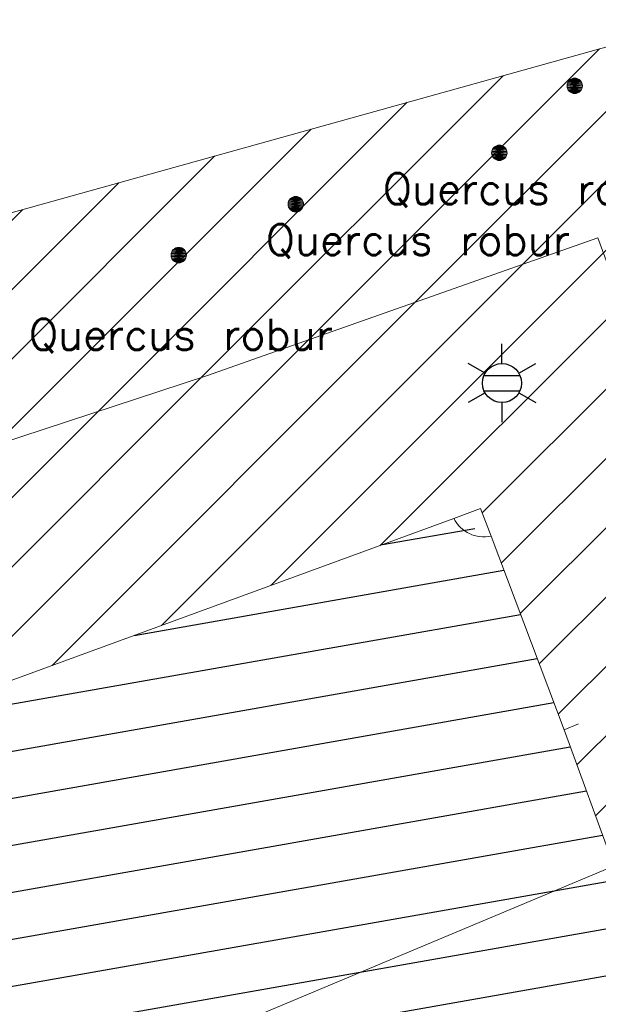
# Model space of a CAD drawing. Header units: metres. Extents: x 102852 to 107197, y 385458 to 392889.
# Tile 40 of 50: x 106765 to 106783, y 392783 to 392814. Entities that reach past the tile are written whole.
import ezdxf
from ezdxf.enums import TextEntityAlignment as Align

# ---------------------------------------------------------------- set-up
doc = ezdxf.new("R2010")
doc.units = ezdxf.units.M
for name, color, linetype, lineweight in [('0-BEPLANTING', 14, 'Continuous', 30), ('0-GRAS OM SPORTVELDEN', 2, 'Continuous', 30), ('0-GRAS SPORTVELDEN', 3, 'Continuous', 30), ('B-WE-GR-STRUIK-G', 90, 'Continuous', 13), ('B-WE-IE-OV-LICHTMAST-S', 40, 'Continuous', 30), ('B-WE-VW-MARKERING_LANGS_STREEP_DOORGETROKKEN-G', 7, 'Continuous', 13), ('Bomen', 84, 'Continuous', 0), ('Boomsoort', 10, 'Continuous', 0), ('N-WE-IE-TERREINAFSCHEIDING_KUNSTMATIG_HEKWERK-G', 6, 'Continuous', 0)]:
    doc.layers.add(name, color=color, linetype=linetype, lineweight=lineweight)
doc.styles.add('NLCS-ISO', font='NLCS-ISO.ttf')
doc.styles.add('Style-txt', font='txt.shx')
pattern_1 = [(44.99999999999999, (0, 0), (-1.122532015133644, 1.122532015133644), [])]

# ---------------------------------------------------------------- blocks, each defined once
blk = doc.blocks.new('B-SIE-WEG_LICHTMAST-SO_8')
at = {"ltscale": 0.1}
for p, q in [((8.349587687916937e-10, 1.265625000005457), (1.669846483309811e-09, 2.53125000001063)), ((-1.096064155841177, 0.6328125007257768), (-2.192125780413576, 1.265625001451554)), ((1.096064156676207, 0.6328124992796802), (2.192125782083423, 1.26562499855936)), ((-1.096064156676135, -0.6328124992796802), (-2.192125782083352, -1.26562499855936)), ((1.096064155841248, -0.6328125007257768), (2.192125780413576, -1.265625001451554)), ((-8.349587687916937e-10, -1.265625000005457), (-1.669775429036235e-09, -2.53125000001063))]:
    blk.add_line(p, q, dxfattribs=at)
at = {"flags": 128}
for points in [[(-1.162672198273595, 0.4999999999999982), (1.162672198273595, 0.4999999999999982)], [(-1.162672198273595, -0.4999999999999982), (1.162672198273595, -0.4999999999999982)]]:
    blk.add_lwpolyline(points, dxfattribs=at)
at = {"ltscale": 0.1}
blk.add_circle((0, 0), 1.265625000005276, dxfattribs=at)
at = {"style": 'NLCS-ISO'}
blk.add_attdef('TYPE', text='', height=1.8, dxfattribs=at).set_placement((1.658918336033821e-09, 2.53125), align=Align.BOTTOM_CENTER)
blk = doc.blocks.new('MPOLYGON_98')
at = {"layer": 'Bomen', "flags": 128}
for points in [[(106779.9511074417, 392810.307867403), (106779.9132233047, 392810.2767766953), (106780.2667766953, 392810.2767766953)], [(106779.9943291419, 392810.3309698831), (106779.9511074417, 392810.307867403), (106780.2288925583, 392810.307867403)], [(106779.9511074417, 392810.307867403), (106780.2288925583, 392810.307867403), (106780.2667766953, 392810.2767766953)], [(106780.0412274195, 392810.3451963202), (106779.9943291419, 392810.3309698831), (106780.1856708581, 392810.3309698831)], [(106779.9943291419, 392810.3309698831), (106780.1856708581, 392810.3309698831), (106780.2288925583, 392810.307867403)], [(106780.09, 392810.35), (106780.0412274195, 392810.3451963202), (106780.1387725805, 392810.3451963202)], [(106780.0412274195, 392810.3451963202), (106780.1387725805, 392810.3451963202), (106780.1856708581, 392810.3309698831)], [(106779.8448036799, 392810.1487725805), (106779.84, 392810.1), (106780.34, 392810.1)], [(106779.84, 392810.1), (106779.8448036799, 392810.0512274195), (106780.3351963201, 392810.0512274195)], [(106779.84, 392810.1), (106780.34, 392810.1), (106780.3351963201, 392810.0512274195)], [(106779.8590301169, 392810.1956708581), (106779.8448036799, 392810.1487725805), (106780.3351963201, 392810.1487725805)], [(106779.8448036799, 392810.1487725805), (106780.3351963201, 392810.1487725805), (106780.34, 392810.1)], [(106779.8448036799, 392810.0512274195), (106779.8590301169, 392810.0043291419), (106780.3209698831, 392810.0043291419)], [(106779.8448036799, 392810.0512274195), (106780.3351963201, 392810.0512274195), (106780.3209698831, 392810.0043291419)], [(106779.8821325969, 392810.2388925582), (106779.8590301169, 392810.1956708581), (106780.3209698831, 392810.1956708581)], [(106779.8590301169, 392810.1956708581), (106780.3209698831, 392810.1956708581), (106780.3351963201, 392810.1487725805)], [(106779.8590301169, 392810.0043291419), (106779.8821325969, 392809.9611074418), (106780.2978674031, 392809.9611074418)], [(106779.8590301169, 392810.0043291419), (106780.3209698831, 392810.0043291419), (106780.2978674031, 392809.9611074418)], [(106779.9132233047, 392810.2767766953), (106779.8821325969, 392810.2388925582), (106780.2978674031, 392810.2388925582)], [(106779.8821325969, 392810.2388925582), (106780.2978674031, 392810.2388925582), (106780.3209698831, 392810.1956708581)], [(106779.9132233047, 392810.2767766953), (106780.2667766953, 392810.2767766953), (106780.2978674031, 392810.2388925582)], [(106779.8821325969, 392809.9611074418), (106779.9132233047, 392809.9232233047), (106780.2667766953, 392809.9232233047)], [(106779.8821325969, 392809.9611074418), (106780.2978674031, 392809.9611074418), (106780.2667766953, 392809.9232233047)], [(106779.9132233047, 392809.9232233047), (106779.9511074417, 392809.8921325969), (106780.2288925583, 392809.8921325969)], [(106779.9132233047, 392809.9232233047), (106780.2667766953, 392809.9232233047), (106780.2288925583, 392809.8921325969)], [(106779.9511074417, 392809.8921325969), (106779.9943291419, 392809.8690301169), (106780.1856708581, 392809.8690301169)], [(106779.9511074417, 392809.8921325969), (106780.2288925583, 392809.8921325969), (106780.1856708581, 392809.8690301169)], [(106779.9943291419, 392809.8690301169), (106780.0412274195, 392809.8548036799), (106780.1387725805, 392809.8548036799)], [(106779.9943291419, 392809.8690301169), (106780.1856708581, 392809.8690301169), (106780.1387725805, 392809.8548036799)], [(106780.0412274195, 392809.8548036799), (106780.1387725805, 392809.8548036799), (106780.09, 392809.85)]]:
    blk.add_lwpolyline(points, close=True, dxfattribs=at)
at = {"layer": 'Bomen', "color": 74, "true_color": 0x55aa00, "flags": 128}
for points in [[(106779.9132233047, 392810.2767766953), (106779.9511074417, 392810.307867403)], [(106779.9511074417, 392810.307867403), (106779.9943291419, 392810.3309698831)], [(106779.9943291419, 392810.3309698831), (106780.0412274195, 392810.3451963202)], [(106780.0412274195, 392810.3451963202), (106780.09, 392810.35)], [(106780.09, 392810.35), (106780.1387725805, 392810.3451963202)], [(106780.1387725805, 392810.3451963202), (106780.1856708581, 392810.3309698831)], [(106780.1856708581, 392810.3309698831), (106780.2288925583, 392810.307867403)], [(106780.2288925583, 392810.307867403), (106780.2667766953, 392810.2767766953)], [(106779.84, 392810.1), (106779.8448036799, 392810.1487725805)], [(106779.8448036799, 392810.0512274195), (106779.84, 392810.1)], [(106779.8448036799, 392810.1487725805), (106779.8590301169, 392810.1956708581)], [(106779.8590301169, 392810.0043291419), (106779.8448036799, 392810.0512274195)], [(106779.8590301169, 392810.1956708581), (106779.8821325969, 392810.2388925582)], [(106779.8821325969, 392809.9611074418), (106779.8590301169, 392810.0043291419)], [(106779.8821325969, 392810.2388925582), (106779.9132233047, 392810.2767766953)], [(106780.2667766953, 392810.2767766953), (106780.2978674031, 392810.2388925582)], [(106780.2978674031, 392810.2388925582), (106780.3209698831, 392810.1956708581)], [(106780.3209698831, 392810.0043291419), (106780.2978674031, 392809.9611074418)], [(106780.3209698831, 392810.1956708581), (106780.3351963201, 392810.1487725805)], [(106780.3351963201, 392810.0512274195), (106780.3209698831, 392810.0043291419)], [(106780.3351963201, 392810.1487725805), (106780.34, 392810.1)], [(106780.34, 392810.1), (106780.3351963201, 392810.0512274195)], [(106779.9132233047, 392809.9232233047), (106779.8821325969, 392809.9611074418)], [(106779.9511074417, 392809.8921325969), (106779.9132233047, 392809.9232233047)], [(106779.9943291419, 392809.8690301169), (106779.9511074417, 392809.8921325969)], [(106780.0412274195, 392809.8548036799), (106779.9943291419, 392809.8690301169)], [(106780.09, 392809.85), (106780.0412274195, 392809.8548036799)], [(106780.1387725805, 392809.8548036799), (106780.09, 392809.85)], [(106780.1856708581, 392809.8690301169), (106780.1387725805, 392809.8548036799)], [(106780.2288925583, 392809.8921325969), (106780.1856708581, 392809.8690301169)], [(106780.2667766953, 392809.9232233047), (106780.2288925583, 392809.8921325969)], [(106780.2978674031, 392809.9611074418), (106780.2667766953, 392809.9232233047)]]:
    blk.add_lwpolyline(points, dxfattribs=at)
at = {"layer": 'Bomen'}
for points in [[(106779.9511074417, 392810.307867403), (106779.9132233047, 392810.2767766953), (106780.2667766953, 392810.2767766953)], [(106779.9943291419, 392810.3309698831), (106779.9511074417, 392810.307867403), (106780.2288925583, 392810.307867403)], [(106779.9511074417, 392810.307867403), (106780.2288925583, 392810.307867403), (106780.2667766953, 392810.2767766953)], [(106780.0412274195, 392810.3451963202), (106779.9943291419, 392810.3309698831), (106780.1856708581, 392810.3309698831)], [(106779.9943291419, 392810.3309698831), (106780.1856708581, 392810.3309698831), (106780.2288925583, 392810.307867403)], [(106780.09, 392810.35), (106780.0412274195, 392810.3451963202), (106780.1387725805, 392810.3451963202)], [(106780.0412274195, 392810.3451963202), (106780.1387725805, 392810.3451963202), (106780.1856708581, 392810.3309698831)], [(106779.8448036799, 392810.1487725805), (106779.84, 392810.1), (106780.34, 392810.1)], [(106779.8590301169, 392810.1956708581), (106779.8448036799, 392810.1487725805), (106780.3351963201, 392810.1487725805)], [(106779.8448036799, 392810.1487725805), (106780.3351963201, 392810.1487725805), (106780.34, 392810.1)], [(106779.8821325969, 392810.2388925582), (106779.8590301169, 392810.1956708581), (106780.3209698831, 392810.1956708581)], [(106779.8590301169, 392810.1956708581), (106780.3209698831, 392810.1956708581), (106780.3351963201, 392810.1487725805)], [(106779.9132233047, 392810.2767766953), (106779.8821325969, 392810.2388925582), (106780.2978674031, 392810.2388925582)], [(106779.8821325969, 392810.2388925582), (106780.2978674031, 392810.2388925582), (106780.3209698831, 392810.1956708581)], [(106779.9132233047, 392810.2767766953), (106780.2667766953, 392810.2767766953), (106780.2978674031, 392810.2388925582)]]:
    blk.add_solid(points, dxfattribs=at)
at = {"layer": 'Bomen', "extrusion": (0, 0, -1)}
for points in [[(-106779.84, 392810.1), (-106779.8448036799, 392810.0512274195), (-106780.3351963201, 392810.0512274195)], [(-106779.84, 392810.1), (-106780.34, 392810.1), (-106780.3351963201, 392810.0512274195)], [(-106779.8448036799, 392810.0512274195), (-106779.8590301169, 392810.0043291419), (-106780.3209698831, 392810.0043291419)], [(-106779.8448036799, 392810.0512274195), (-106780.3351963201, 392810.0512274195), (-106780.3209698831, 392810.0043291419)], [(-106779.8590301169, 392810.0043291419), (-106779.8821325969, 392809.9611074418), (-106780.2978674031, 392809.9611074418)], [(-106779.8590301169, 392810.0043291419), (-106780.3209698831, 392810.0043291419), (-106780.2978674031, 392809.9611074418)], [(-106779.8821325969, 392809.9611074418), (-106779.9132233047, 392809.9232233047), (-106780.2667766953, 392809.9232233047)], [(-106779.8821325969, 392809.9611074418), (-106780.2978674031, 392809.9611074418), (-106780.2667766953, 392809.9232233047)], [(-106779.9132233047, 392809.9232233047), (-106779.9511074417, 392809.8921325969), (-106780.2288925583, 392809.8921325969)], [(-106779.9132233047, 392809.9232233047), (-106780.2667766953, 392809.9232233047), (-106780.2288925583, 392809.8921325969)], [(-106779.9511074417, 392809.8921325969), (-106779.9943291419, 392809.8690301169), (-106780.1856708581, 392809.8690301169)], [(-106779.9511074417, 392809.8921325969), (-106780.2288925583, 392809.8921325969), (-106780.1856708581, 392809.8690301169)], [(-106779.9943291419, 392809.8690301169), (-106780.0412274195, 392809.8548036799), (-106780.1387725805, 392809.8548036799)], [(-106779.9943291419, 392809.8690301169), (-106780.1856708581, 392809.8690301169), (-106780.1387725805, 392809.8548036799)], [(-106780.0412274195, 392809.8548036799), (-106780.1387725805, 392809.8548036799), (-106780.09, 392809.85)]]:
    blk.add_solid(points, dxfattribs=at)
blk = doc.blocks.new('MPOLYGON_118')
at = {"layer": 'Bomen', "flags": 128}
for points in [[(106769.4648036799, 392806.8387725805), (106769.46, 392806.79), (106769.96, 392806.79)], [(106769.46, 392806.79), (106769.4648036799, 392806.7412274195), (106769.9551963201, 392806.7412274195)], [(106769.46, 392806.79), (106769.96, 392806.79), (106769.9551963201, 392806.7412274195)], [(106769.4790301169, 392806.8856708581), (106769.4648036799, 392806.8387725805), (106769.9551963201, 392806.8387725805)], [(106769.4648036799, 392806.8387725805), (106769.9551963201, 392806.8387725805), (106769.96, 392806.79)], [(106769.5021325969, 392806.9288925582), (106769.4790301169, 392806.8856708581), (106769.9409698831, 392806.8856708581)], [(106769.4790301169, 392806.8856708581), (106769.9409698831, 392806.8856708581), (106769.9551963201, 392806.8387725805)], [(106769.5332233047, 392806.9667766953), (106769.5021325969, 392806.9288925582), (106769.9178674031, 392806.9288925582)], [(106769.5021325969, 392806.9288925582), (106769.9178674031, 392806.9288925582), (106769.9409698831, 392806.8856708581)], [(106769.5711074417, 392806.997867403), (106769.5332233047, 392806.9667766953), (106769.8867766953, 392806.9667766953)], [(106769.5332233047, 392806.9667766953), (106769.8867766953, 392806.9667766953), (106769.9178674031, 392806.9288925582)], [(106769.6143291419, 392807.0209698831), (106769.5711074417, 392806.997867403), (106769.8488925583, 392806.997867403)], [(106769.5711074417, 392806.997867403), (106769.8488925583, 392806.997867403), (106769.8867766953, 392806.9667766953)], [(106769.6612274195, 392807.0351963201), (106769.6143291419, 392807.0209698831), (106769.8056708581, 392807.0209698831)], [(106769.6143291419, 392807.0209698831), (106769.8056708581, 392807.0209698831), (106769.8488925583, 392806.997867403)], [(106769.71, 392807.04), (106769.6612274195, 392807.0351963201), (106769.7587725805, 392807.0351963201)], [(106769.6612274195, 392807.0351963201), (106769.7587725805, 392807.0351963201), (106769.8056708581, 392807.0209698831)], [(106769.4648036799, 392806.7412274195), (106769.4790301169, 392806.6943291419), (106769.9409698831, 392806.6943291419)], [(106769.4648036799, 392806.7412274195), (106769.9551963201, 392806.7412274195), (106769.9409698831, 392806.6943291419)], [(106769.4790301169, 392806.6943291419), (106769.5021325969, 392806.6511074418), (106769.9178674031, 392806.6511074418)], [(106769.4790301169, 392806.6943291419), (106769.9409698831, 392806.6943291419), (106769.9178674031, 392806.6511074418)], [(106769.5021325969, 392806.6511074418), (106769.5332233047, 392806.6132233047), (106769.8867766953, 392806.6132233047)], [(106769.5021325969, 392806.6511074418), (106769.9178674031, 392806.6511074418), (106769.8867766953, 392806.6132233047)], [(106769.5332233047, 392806.6132233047), (106769.5711074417, 392806.5821325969), (106769.8488925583, 392806.5821325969)], [(106769.5332233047, 392806.6132233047), (106769.8867766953, 392806.6132233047), (106769.8488925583, 392806.5821325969)], [(106769.5711074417, 392806.5821325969), (106769.6143291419, 392806.5590301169), (106769.8056708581, 392806.5590301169)], [(106769.5711074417, 392806.5821325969), (106769.8488925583, 392806.5821325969), (106769.8056708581, 392806.5590301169)], [(106769.6143291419, 392806.5590301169), (106769.6612274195, 392806.5448036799), (106769.7587725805, 392806.5448036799)], [(106769.6143291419, 392806.5590301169), (106769.8056708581, 392806.5590301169), (106769.7587725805, 392806.5448036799)], [(106769.6612274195, 392806.5448036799), (106769.7587725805, 392806.5448036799), (106769.71, 392806.54)]]:
    blk.add_lwpolyline(points, close=True, dxfattribs=at)
at = {"layer": 'Bomen', "color": 74, "true_color": 0x55aa00, "flags": 128}
for points in [[(106769.46, 392806.79), (106769.4648036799, 392806.8387725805)], [(106769.4648036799, 392806.7412274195), (106769.46, 392806.79)], [(106769.4648036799, 392806.8387725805), (106769.4790301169, 392806.8856708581)], [(106769.4790301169, 392806.8856708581), (106769.5021325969, 392806.9288925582)], [(106769.5021325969, 392806.9288925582), (106769.5332233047, 392806.9667766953)], [(106769.5332233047, 392806.9667766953), (106769.5711074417, 392806.997867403)], [(106769.5711074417, 392806.997867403), (106769.6143291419, 392807.0209698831)], [(106769.6143291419, 392807.0209698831), (106769.6612274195, 392807.0351963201)], [(106769.6612274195, 392807.0351963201), (106769.71, 392807.04)], [(106769.71, 392807.04), (106769.7587725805, 392807.0351963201)], [(106769.7587725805, 392807.0351963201), (106769.8056708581, 392807.0209698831)], [(106769.8056708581, 392807.0209698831), (106769.8488925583, 392806.997867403)], [(106769.8488925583, 392806.997867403), (106769.8867766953, 392806.9667766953)], [(106769.8867766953, 392806.9667766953), (106769.9178674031, 392806.9288925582)], [(106769.9178674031, 392806.9288925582), (106769.9409698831, 392806.8856708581)], [(106769.9409698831, 392806.8856708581), (106769.9551963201, 392806.8387725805)], [(106769.9551963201, 392806.8387725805), (106769.96, 392806.79)], [(106769.96, 392806.79), (106769.9551963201, 392806.7412274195)], [(106769.4790301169, 392806.6943291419), (106769.4648036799, 392806.7412274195)], [(106769.5021325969, 392806.6511074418), (106769.4790301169, 392806.6943291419)], [(106769.5332233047, 392806.6132233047), (106769.5021325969, 392806.6511074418)], [(106769.5711074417, 392806.5821325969), (106769.5332233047, 392806.6132233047)], [(106769.6143291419, 392806.5590301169), (106769.5711074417, 392806.5821325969)], [(106769.6612274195, 392806.5448036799), (106769.6143291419, 392806.5590301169)], [(106769.71, 392806.54), (106769.6612274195, 392806.5448036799)], [(106769.7587725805, 392806.5448036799), (106769.71, 392806.54)], [(106769.8056708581, 392806.5590301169), (106769.7587725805, 392806.5448036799)], [(106769.8488925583, 392806.5821325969), (106769.8056708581, 392806.5590301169)], [(106769.8867766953, 392806.6132233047), (106769.8488925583, 392806.5821325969)], [(106769.9178674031, 392806.6511074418), (106769.8867766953, 392806.6132233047)], [(106769.9409698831, 392806.6943291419), (106769.9178674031, 392806.6511074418)], [(106769.9551963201, 392806.7412274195), (106769.9409698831, 392806.6943291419)]]:
    blk.add_lwpolyline(points, dxfattribs=at)
at = {"layer": 'Bomen'}
for points in [[(106769.4648036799, 392806.8387725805), (106769.46, 392806.79), (106769.96, 392806.79)], [(106769.4790301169, 392806.8856708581), (106769.4648036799, 392806.8387725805), (106769.9551963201, 392806.8387725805)], [(106769.4648036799, 392806.8387725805), (106769.9551963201, 392806.8387725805), (106769.96, 392806.79)], [(106769.5021325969, 392806.9288925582), (106769.4790301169, 392806.8856708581), (106769.9409698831, 392806.8856708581)], [(106769.4790301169, 392806.8856708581), (106769.9409698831, 392806.8856708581), (106769.9551963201, 392806.8387725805)], [(106769.5332233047, 392806.9667766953), (106769.5021325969, 392806.9288925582), (106769.9178674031, 392806.9288925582)], [(106769.5021325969, 392806.9288925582), (106769.9178674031, 392806.9288925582), (106769.9409698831, 392806.8856708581)], [(106769.5711074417, 392806.997867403), (106769.5332233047, 392806.9667766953), (106769.8867766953, 392806.9667766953)], [(106769.5332233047, 392806.9667766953), (106769.8867766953, 392806.9667766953), (106769.9178674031, 392806.9288925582)], [(106769.6143291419, 392807.0209698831), (106769.5711074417, 392806.997867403), (106769.8488925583, 392806.997867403)], [(106769.5711074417, 392806.997867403), (106769.8488925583, 392806.997867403), (106769.8867766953, 392806.9667766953)], [(106769.6612274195, 392807.0351963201), (106769.6143291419, 392807.0209698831), (106769.8056708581, 392807.0209698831)], [(106769.6143291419, 392807.0209698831), (106769.8056708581, 392807.0209698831), (106769.8488925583, 392806.997867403)], [(106769.71, 392807.04), (106769.6612274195, 392807.0351963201), (106769.7587725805, 392807.0351963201)], [(106769.6612274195, 392807.0351963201), (106769.7587725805, 392807.0351963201), (106769.8056708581, 392807.0209698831)]]:
    blk.add_solid(points, dxfattribs=at)
at = {"layer": 'Bomen', "extrusion": (0, 0, -1)}
for points in [[(-106769.46, 392806.79), (-106769.4648036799, 392806.7412274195), (-106769.9551963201, 392806.7412274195)], [(-106769.46, 392806.79), (-106769.96, 392806.79), (-106769.9551963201, 392806.7412274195)], [(-106769.4648036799, 392806.7412274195), (-106769.4790301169, 392806.6943291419), (-106769.9409698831, 392806.6943291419)], [(-106769.4648036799, 392806.7412274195), (-106769.9551963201, 392806.7412274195), (-106769.9409698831, 392806.6943291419)], [(-106769.4790301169, 392806.6943291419), (-106769.5021325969, 392806.6511074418), (-106769.9178674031, 392806.6511074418)], [(-106769.4790301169, 392806.6943291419), (-106769.9409698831, 392806.6943291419), (-106769.9178674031, 392806.6511074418)], [(-106769.5021325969, 392806.6511074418), (-106769.5332233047, 392806.6132233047), (-106769.8867766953, 392806.6132233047)], [(-106769.5021325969, 392806.6511074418), (-106769.9178674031, 392806.6511074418), (-106769.8867766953, 392806.6132233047)], [(-106769.5332233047, 392806.6132233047), (-106769.5711074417, 392806.5821325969), (-106769.8488925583, 392806.5821325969)], [(-106769.5332233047, 392806.6132233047), (-106769.8867766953, 392806.6132233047), (-106769.8488925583, 392806.5821325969)], [(-106769.5711074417, 392806.5821325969), (-106769.6143291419, 392806.5590301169), (-106769.8056708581, 392806.5590301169)], [(-106769.5711074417, 392806.5821325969), (-106769.8488925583, 392806.5821325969), (-106769.8056708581, 392806.5590301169)], [(-106769.6143291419, 392806.5590301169), (-106769.6612274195, 392806.5448036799), (-106769.7587725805, 392806.5448036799)], [(-106769.6143291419, 392806.5590301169), (-106769.8056708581, 392806.5590301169), (-106769.7587725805, 392806.5448036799)], [(-106769.6612274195, 392806.5448036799), (-106769.7587725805, 392806.5448036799), (-106769.71, 392806.54)]]:
    blk.add_solid(points, dxfattribs=at)
blk = doc.blocks.new('MPOLYGON_160')
at = {"layer": 'Bomen', "flags": 128}
for points in [[(106773.2540855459, 392808.4866981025), (106773.249281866, 392808.437925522), (106773.749281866, 392808.437925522)], [(106773.249281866, 392808.437925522), (106773.2540855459, 392808.3891529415), (106773.7444781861, 392808.3891529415)], [(106773.249281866, 392808.437925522), (106773.749281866, 392808.437925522), (106773.7444781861, 392808.3891529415)], [(106773.2683119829, 392808.5335963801), (106773.2540855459, 392808.4866981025), (106773.7444781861, 392808.4866981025)], [(106773.2540855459, 392808.4866981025), (106773.7444781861, 392808.4866981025), (106773.749281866, 392808.437925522)], [(106773.2540855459, 392808.3891529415), (106773.2683119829, 392808.3422546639), (106773.7302517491, 392808.3422546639)], [(106773.2540855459, 392808.3891529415), (106773.7444781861, 392808.3891529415), (106773.7302517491, 392808.3422546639)], [(106773.2914144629, 392808.5768180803), (106773.2683119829, 392808.5335963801), (106773.7302517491, 392808.5335963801)], [(106773.2683119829, 392808.5335963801), (106773.7302517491, 392808.5335963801), (106773.7444781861, 392808.4866981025)], [(106773.3225051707, 392808.6147022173), (106773.2914144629, 392808.5768180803), (106773.7071492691, 392808.5768180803)], [(106773.2914144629, 392808.5768180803), (106773.7071492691, 392808.5768180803), (106773.7302517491, 392808.5335963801)], [(106773.3603893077, 392808.645792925), (106773.3225051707, 392808.6147022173), (106773.6760585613, 392808.6147022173)], [(106773.3225051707, 392808.6147022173), (106773.6760585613, 392808.6147022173), (106773.7071492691, 392808.5768180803)], [(106773.4036110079, 392808.6688954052), (106773.3603893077, 392808.645792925), (106773.6381744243, 392808.645792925)], [(106773.3603893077, 392808.645792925), (106773.6381744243, 392808.645792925), (106773.6760585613, 392808.6147022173)], [(106773.4505092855, 392808.6831218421), (106773.4036110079, 392808.6688954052), (106773.5949527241, 392808.6688954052)], [(106773.4036110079, 392808.6688954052), (106773.5949527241, 392808.6688954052), (106773.6381744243, 392808.645792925)], [(106773.499281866, 392808.687925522), (106773.4505092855, 392808.6831218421), (106773.5480544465, 392808.6831218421)], [(106773.4505092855, 392808.6831218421), (106773.5480544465, 392808.6831218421), (106773.5949527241, 392808.6688954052)], [(106773.2683119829, 392808.3422546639), (106773.2914144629, 392808.2990329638), (106773.7071492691, 392808.2990329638)], [(106773.2683119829, 392808.3422546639), (106773.7302517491, 392808.3422546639), (106773.7071492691, 392808.2990329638)], [(106773.2914144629, 392808.2990329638), (106773.3225051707, 392808.2611488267), (106773.6760585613, 392808.2611488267)], [(106773.2914144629, 392808.2990329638), (106773.7071492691, 392808.2990329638), (106773.6760585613, 392808.2611488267)], [(106773.3225051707, 392808.2611488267), (106773.3603893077, 392808.2300581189), (106773.6381744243, 392808.2300581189)], [(106773.3225051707, 392808.2611488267), (106773.6760585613, 392808.2611488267), (106773.6381744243, 392808.2300581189)], [(106773.3603893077, 392808.2300581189), (106773.4036110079, 392808.2069556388), (106773.5949527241, 392808.2069556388)], [(106773.3603893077, 392808.2300581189), (106773.6381744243, 392808.2300581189), (106773.5949527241, 392808.2069556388)], [(106773.4036110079, 392808.2069556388), (106773.4505092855, 392808.1927292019), (106773.5480544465, 392808.1927292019)], [(106773.4036110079, 392808.2069556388), (106773.5949527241, 392808.2069556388), (106773.5480544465, 392808.1927292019)], [(106773.4505092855, 392808.1927292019), (106773.5480544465, 392808.1927292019), (106773.499281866, 392808.187925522)]]:
    blk.add_lwpolyline(points, close=True, dxfattribs=at)
at = {"layer": 'Bomen', "color": 74, "true_color": 0x55aa00, "flags": 128}
for points in [[(106773.249281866, 392808.437925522), (106773.2540855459, 392808.4866981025)], [(106773.2540855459, 392808.3891529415), (106773.249281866, 392808.437925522)], [(106773.2540855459, 392808.4866981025), (106773.2683119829, 392808.5335963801)], [(106773.2683119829, 392808.3422546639), (106773.2540855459, 392808.3891529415)], [(106773.2683119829, 392808.5335963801), (106773.2914144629, 392808.5768180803)], [(106773.2914144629, 392808.5768180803), (106773.3225051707, 392808.6147022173)], [(106773.3225051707, 392808.6147022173), (106773.3603893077, 392808.645792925)], [(106773.3603893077, 392808.645792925), (106773.4036110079, 392808.6688954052)], [(106773.4036110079, 392808.6688954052), (106773.4505092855, 392808.6831218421)], [(106773.4505092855, 392808.6831218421), (106773.499281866, 392808.687925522)], [(106773.499281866, 392808.687925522), (106773.5480544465, 392808.6831218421)], [(106773.5480544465, 392808.6831218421), (106773.5949527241, 392808.6688954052)], [(106773.5949527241, 392808.6688954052), (106773.6381744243, 392808.645792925)], [(106773.6381744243, 392808.645792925), (106773.6760585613, 392808.6147022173)], [(106773.6760585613, 392808.6147022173), (106773.7071492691, 392808.5768180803)], [(106773.7071492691, 392808.5768180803), (106773.7302517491, 392808.5335963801)], [(106773.7302517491, 392808.5335963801), (106773.7444781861, 392808.4866981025)], [(106773.7444781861, 392808.3891529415), (106773.7302517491, 392808.3422546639)], [(106773.7444781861, 392808.4866981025), (106773.749281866, 392808.437925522)], [(106773.749281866, 392808.437925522), (106773.7444781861, 392808.3891529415)], [(106773.2914144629, 392808.2990329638), (106773.2683119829, 392808.3422546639)], [(106773.3225051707, 392808.2611488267), (106773.2914144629, 392808.2990329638)], [(106773.3603893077, 392808.2300581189), (106773.3225051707, 392808.2611488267)], [(106773.4036110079, 392808.2069556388), (106773.3603893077, 392808.2300581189)], [(106773.4505092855, 392808.1927292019), (106773.4036110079, 392808.2069556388)], [(106773.499281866, 392808.187925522), (106773.4505092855, 392808.1927292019)], [(106773.5480544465, 392808.1927292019), (106773.499281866, 392808.187925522)], [(106773.5949527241, 392808.2069556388), (106773.5480544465, 392808.1927292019)], [(106773.6381744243, 392808.2300581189), (106773.5949527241, 392808.2069556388)], [(106773.6760585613, 392808.2611488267), (106773.6381744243, 392808.2300581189)], [(106773.7071492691, 392808.2990329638), (106773.6760585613, 392808.2611488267)], [(106773.7302517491, 392808.3422546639), (106773.7071492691, 392808.2990329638)]]:
    blk.add_lwpolyline(points, dxfattribs=at)
at = {"layer": 'Bomen'}
for points in [[(106773.2540855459, 392808.4866981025), (106773.249281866, 392808.437925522), (106773.749281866, 392808.437925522)], [(106773.2683119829, 392808.5335963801), (106773.2540855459, 392808.4866981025), (106773.7444781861, 392808.4866981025)], [(106773.2540855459, 392808.4866981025), (106773.7444781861, 392808.4866981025), (106773.749281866, 392808.437925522)], [(106773.2914144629, 392808.5768180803), (106773.2683119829, 392808.5335963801), (106773.7302517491, 392808.5335963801)], [(106773.2683119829, 392808.5335963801), (106773.7302517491, 392808.5335963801), (106773.7444781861, 392808.4866981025)], [(106773.3225051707, 392808.6147022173), (106773.2914144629, 392808.5768180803), (106773.7071492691, 392808.5768180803)], [(106773.2914144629, 392808.5768180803), (106773.7071492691, 392808.5768180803), (106773.7302517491, 392808.5335963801)], [(106773.3603893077, 392808.645792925), (106773.3225051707, 392808.6147022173), (106773.6760585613, 392808.6147022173)], [(106773.3225051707, 392808.6147022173), (106773.6760585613, 392808.6147022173), (106773.7071492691, 392808.5768180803)], [(106773.4036110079, 392808.6688954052), (106773.3603893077, 392808.645792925), (106773.6381744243, 392808.645792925)], [(106773.3603893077, 392808.645792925), (106773.6381744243, 392808.645792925), (106773.6760585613, 392808.6147022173)], [(106773.4505092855, 392808.6831218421), (106773.4036110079, 392808.6688954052), (106773.5949527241, 392808.6688954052)], [(106773.4036110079, 392808.6688954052), (106773.5949527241, 392808.6688954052), (106773.6381744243, 392808.645792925)], [(106773.499281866, 392808.687925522), (106773.4505092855, 392808.6831218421), (106773.5480544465, 392808.6831218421)], [(106773.4505092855, 392808.6831218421), (106773.5480544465, 392808.6831218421), (106773.5949527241, 392808.6688954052)]]:
    blk.add_solid(points, dxfattribs=at)
at = {"layer": 'Bomen', "extrusion": (0, 0, -1)}
for points in [[(-106773.249281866, 392808.437925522), (-106773.2540855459, 392808.3891529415), (-106773.7444781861, 392808.3891529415)], [(-106773.249281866, 392808.437925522), (-106773.749281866, 392808.437925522), (-106773.7444781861, 392808.3891529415)], [(-106773.2540855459, 392808.3891529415), (-106773.2683119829, 392808.3422546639), (-106773.7302517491, 392808.3422546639)], [(-106773.2540855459, 392808.3891529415), (-106773.7444781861, 392808.3891529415), (-106773.7302517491, 392808.3422546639)], [(-106773.2683119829, 392808.3422546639), (-106773.2914144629, 392808.2990329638), (-106773.7071492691, 392808.2990329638)], [(-106773.2683119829, 392808.3422546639), (-106773.7302517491, 392808.3422546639), (-106773.7071492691, 392808.2990329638)], [(-106773.2914144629, 392808.2990329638), (-106773.3225051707, 392808.2611488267), (-106773.6760585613, 392808.2611488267)], [(-106773.2914144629, 392808.2990329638), (-106773.7071492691, 392808.2990329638), (-106773.6760585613, 392808.2611488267)], [(-106773.3225051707, 392808.2611488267), (-106773.3603893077, 392808.2300581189), (-106773.6381744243, 392808.2300581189)], [(-106773.3225051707, 392808.2611488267), (-106773.6760585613, 392808.2611488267), (-106773.6381744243, 392808.2300581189)], [(-106773.3603893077, 392808.2300581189), (-106773.4036110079, 392808.2069556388), (-106773.5949527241, 392808.2069556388)], [(-106773.3603893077, 392808.2300581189), (-106773.6381744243, 392808.2300581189), (-106773.5949527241, 392808.2069556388)], [(-106773.4036110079, 392808.2069556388), (-106773.4505092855, 392808.1927292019), (-106773.5480544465, 392808.1927292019)], [(-106773.4036110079, 392808.2069556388), (-106773.5949527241, 392808.2069556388), (-106773.5480544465, 392808.1927292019)], [(-106773.4505092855, 392808.1927292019), (-106773.5480544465, 392808.1927292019), (-106773.499281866, 392808.187925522)]]:
    blk.add_solid(points, dxfattribs=at)
blk = doc.blocks.new('MPOLYGON_161')
at = {"layer": 'Bomen', "flags": 128}
for points in [[(106782.4812274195, 392812.5151963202), (106782.4343291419, 392812.5009698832), (106782.6256708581, 392812.5009698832)], [(106782.53, 392812.52), (106782.4812274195, 392812.5151963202), (106782.5787725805, 392812.5151963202)], [(106782.4812274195, 392812.5151963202), (106782.5787725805, 392812.5151963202), (106782.6256708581, 392812.5009698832)], [(106782.2848036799, 392812.3187725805), (106782.28, 392812.27), (106782.78, 392812.27)], [(106782.28, 392812.27), (106782.2848036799, 392812.2212274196), (106782.7751963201, 392812.2212274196)], [(106782.28, 392812.27), (106782.78, 392812.27), (106782.7751963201, 392812.2212274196)], [(106782.2990301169, 392812.3656708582), (106782.2848036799, 392812.3187725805), (106782.7751963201, 392812.3187725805)], [(106782.2848036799, 392812.3187725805), (106782.7751963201, 392812.3187725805), (106782.78, 392812.27)], [(106782.2848036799, 392812.2212274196), (106782.2990301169, 392812.1743291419), (106782.7609698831, 392812.1743291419)], [(106782.2848036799, 392812.2212274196), (106782.7751963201, 392812.2212274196), (106782.7609698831, 392812.1743291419)], [(106782.3221325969, 392812.4088925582), (106782.2990301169, 392812.3656708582), (106782.7609698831, 392812.3656708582)], [(106782.2990301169, 392812.3656708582), (106782.7609698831, 392812.3656708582), (106782.7751963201, 392812.3187725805)], [(106782.3532233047, 392812.4467766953), (106782.3221325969, 392812.4088925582), (106782.7378674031, 392812.4088925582)], [(106782.3221325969, 392812.4088925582), (106782.7378674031, 392812.4088925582), (106782.7609698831, 392812.3656708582)], [(106782.3911074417, 392812.4778674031), (106782.3532233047, 392812.4467766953), (106782.7067766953, 392812.4467766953)], [(106782.3532233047, 392812.4467766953), (106782.7067766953, 392812.4467766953), (106782.7378674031, 392812.4088925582)], [(106782.4343291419, 392812.5009698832), (106782.3911074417, 392812.4778674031), (106782.6688925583, 392812.4778674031)], [(106782.3911074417, 392812.4778674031), (106782.6688925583, 392812.4778674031), (106782.7067766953, 392812.4467766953)], [(106782.4343291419, 392812.5009698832), (106782.6256708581, 392812.5009698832), (106782.6688925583, 392812.4778674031)], [(106782.2990301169, 392812.1743291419), (106782.3221325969, 392812.1311074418), (106782.7378674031, 392812.1311074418)], [(106782.2990301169, 392812.1743291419), (106782.7609698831, 392812.1743291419), (106782.7378674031, 392812.1311074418)], [(106782.3221325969, 392812.1311074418), (106782.3532233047, 392812.0932233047), (106782.7067766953, 392812.0932233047)], [(106782.3221325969, 392812.1311074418), (106782.7378674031, 392812.1311074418), (106782.7067766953, 392812.0932233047)], [(106782.3532233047, 392812.0932233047), (106782.3911074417, 392812.062132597), (106782.6688925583, 392812.062132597)], [(106782.3532233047, 392812.0932233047), (106782.7067766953, 392812.0932233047), (106782.6688925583, 392812.062132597)], [(106782.3911074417, 392812.062132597), (106782.4343291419, 392812.0390301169), (106782.6256708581, 392812.0390301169)], [(106782.3911074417, 392812.062132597), (106782.6688925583, 392812.062132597), (106782.6256708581, 392812.0390301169)], [(106782.4343291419, 392812.0390301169), (106782.4812274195, 392812.0248036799), (106782.5787725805, 392812.0248036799)], [(106782.4343291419, 392812.0390301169), (106782.6256708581, 392812.0390301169), (106782.5787725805, 392812.0248036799)], [(106782.4812274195, 392812.0248036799), (106782.5787725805, 392812.0248036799), (106782.53, 392812.02)]]:
    blk.add_lwpolyline(points, close=True, dxfattribs=at)
at = {"layer": 'Bomen', "color": 74, "true_color": 0x55aa00, "flags": 128}
for points in [[(106782.4343291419, 392812.5009698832), (106782.4812274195, 392812.5151963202)], [(106782.4812274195, 392812.5151963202), (106782.53, 392812.52)], [(106782.53, 392812.52), (106782.5787725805, 392812.5151963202)], [(106782.5787725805, 392812.5151963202), (106782.6256708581, 392812.5009698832)], [(106782.28, 392812.27), (106782.2848036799, 392812.3187725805)], [(106782.2848036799, 392812.2212274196), (106782.28, 392812.27)], [(106782.2848036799, 392812.3187725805), (106782.2990301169, 392812.3656708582)], [(106782.2990301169, 392812.1743291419), (106782.2848036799, 392812.2212274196)], [(106782.2990301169, 392812.3656708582), (106782.3221325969, 392812.4088925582)], [(106782.3221325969, 392812.4088925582), (106782.3532233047, 392812.4467766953)], [(106782.3532233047, 392812.4467766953), (106782.3911074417, 392812.4778674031)], [(106782.3911074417, 392812.4778674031), (106782.4343291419, 392812.5009698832)], [(106782.6256708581, 392812.5009698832), (106782.6688925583, 392812.4778674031)], [(106782.6688925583, 392812.4778674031), (106782.7067766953, 392812.4467766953)], [(106782.7067766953, 392812.4467766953), (106782.7378674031, 392812.4088925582)], [(106782.7378674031, 392812.4088925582), (106782.7609698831, 392812.3656708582)], [(106782.7609698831, 392812.3656708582), (106782.7751963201, 392812.3187725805)], [(106782.7751963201, 392812.2212274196), (106782.7609698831, 392812.1743291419)], [(106782.7751963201, 392812.3187725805), (106782.78, 392812.27)], [(106782.78, 392812.27), (106782.7751963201, 392812.2212274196)], [(106782.3221325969, 392812.1311074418), (106782.2990301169, 392812.1743291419)], [(106782.3532233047, 392812.0932233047), (106782.3221325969, 392812.1311074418)], [(106782.3911074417, 392812.062132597), (106782.3532233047, 392812.0932233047)], [(106782.4343291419, 392812.0390301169), (106782.3911074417, 392812.062132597)], [(106782.4812274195, 392812.0248036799), (106782.4343291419, 392812.0390301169)], [(106782.53, 392812.02), (106782.4812274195, 392812.0248036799)], [(106782.5787725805, 392812.0248036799), (106782.53, 392812.02)], [(106782.6256708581, 392812.0390301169), (106782.5787725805, 392812.0248036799)], [(106782.6688925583, 392812.062132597), (106782.6256708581, 392812.0390301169)], [(106782.7067766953, 392812.0932233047), (106782.6688925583, 392812.062132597)], [(106782.7378674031, 392812.1311074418), (106782.7067766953, 392812.0932233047)], [(106782.7609698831, 392812.1743291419), (106782.7378674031, 392812.1311074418)]]:
    blk.add_lwpolyline(points, dxfattribs=at)
at = {"layer": 'Bomen'}
for points in [[(106782.4812274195, 392812.5151963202), (106782.4343291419, 392812.5009698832), (106782.6256708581, 392812.5009698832)], [(106782.53, 392812.52), (106782.4812274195, 392812.5151963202), (106782.5787725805, 392812.5151963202)], [(106782.4812274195, 392812.5151963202), (106782.5787725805, 392812.5151963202), (106782.6256708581, 392812.5009698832)], [(106782.2848036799, 392812.3187725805), (106782.28, 392812.27), (106782.78, 392812.27)], [(106782.2990301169, 392812.3656708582), (106782.2848036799, 392812.3187725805), (106782.7751963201, 392812.3187725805)], [(106782.2848036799, 392812.3187725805), (106782.7751963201, 392812.3187725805), (106782.78, 392812.27)], [(106782.3221325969, 392812.4088925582), (106782.2990301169, 392812.3656708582), (106782.7609698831, 392812.3656708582)], [(106782.2990301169, 392812.3656708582), (106782.7609698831, 392812.3656708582), (106782.7751963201, 392812.3187725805)], [(106782.3532233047, 392812.4467766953), (106782.3221325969, 392812.4088925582), (106782.7378674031, 392812.4088925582)], [(106782.3221325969, 392812.4088925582), (106782.7378674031, 392812.4088925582), (106782.7609698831, 392812.3656708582)], [(106782.3911074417, 392812.4778674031), (106782.3532233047, 392812.4467766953), (106782.7067766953, 392812.4467766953)], [(106782.3532233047, 392812.4467766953), (106782.7067766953, 392812.4467766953), (106782.7378674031, 392812.4088925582)], [(106782.4343291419, 392812.5009698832), (106782.3911074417, 392812.4778674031), (106782.6688925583, 392812.4778674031)], [(106782.3911074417, 392812.4778674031), (106782.6688925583, 392812.4778674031), (106782.7067766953, 392812.4467766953)], [(106782.4343291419, 392812.5009698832), (106782.6256708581, 392812.5009698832), (106782.6688925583, 392812.4778674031)]]:
    blk.add_solid(points, dxfattribs=at)
at = {"layer": 'Bomen', "extrusion": (0, 0, -1)}
for points in [[(-106782.28, 392812.27), (-106782.2848036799, 392812.2212274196), (-106782.7751963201, 392812.2212274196)], [(-106782.28, 392812.27), (-106782.78, 392812.27), (-106782.7751963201, 392812.2212274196)], [(-106782.2848036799, 392812.2212274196), (-106782.2990301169, 392812.1743291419), (-106782.7609698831, 392812.1743291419)], [(-106782.2848036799, 392812.2212274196), (-106782.7751963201, 392812.2212274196), (-106782.7609698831, 392812.1743291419)], [(-106782.2990301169, 392812.1743291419), (-106782.3221325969, 392812.1311074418), (-106782.7378674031, 392812.1311074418)], [(-106782.2990301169, 392812.1743291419), (-106782.7609698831, 392812.1743291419), (-106782.7378674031, 392812.1311074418)], [(-106782.3221325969, 392812.1311074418), (-106782.3532233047, 392812.0932233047), (-106782.7067766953, 392812.0932233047)], [(-106782.3221325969, 392812.1311074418), (-106782.7378674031, 392812.1311074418), (-106782.7067766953, 392812.0932233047)], [(-106782.3532233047, 392812.0932233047), (-106782.3911074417, 392812.062132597), (-106782.6688925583, 392812.062132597)], [(-106782.3532233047, 392812.0932233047), (-106782.7067766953, 392812.0932233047), (-106782.6688925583, 392812.062132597)], [(-106782.3911074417, 392812.062132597), (-106782.4343291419, 392812.0390301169), (-106782.6256708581, 392812.0390301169)], [(-106782.3911074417, 392812.062132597), (-106782.6688925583, 392812.062132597), (-106782.6256708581, 392812.0390301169)], [(-106782.4343291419, 392812.0390301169), (-106782.4812274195, 392812.0248036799), (-106782.5787725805, 392812.0248036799)], [(-106782.4343291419, 392812.0390301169), (-106782.6256708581, 392812.0390301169), (-106782.5787725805, 392812.0248036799)], [(-106782.4812274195, 392812.0248036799), (-106782.5787725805, 392812.0248036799), (-106782.53, 392812.02)]]:
    blk.add_solid(points, dxfattribs=at)

msp = doc.modelspace()

# ---------------------------------------------------------------- hatches: boundary and pattern name
at = {"layer": '0-BEPLANTING'}
h = msp.add_hatch(dxfattribs=at)
h.set_pattern_fill('ANSI31', color=256, scale=0.1, pattern_type=2)
h.set_pattern_definition(pattern_1)
h.paths.add_polyline_path([(106751.294380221, 392706.1908337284), (106748.9200000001, 392708.225), (106745.1980000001, 392706.831), (106711.9160000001, 392695.763), (106712.4250000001, 392693.79), (106743.0770000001, 392704.287), (106743.9870000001, 392700.627), (106749.0440000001, 392701.879)])
h.paths.add_polyline_path([(106750.3360000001, 392796.22), (106770.6050000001, 392802.885), (106783.2820000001, 392807.352), (106795.7560000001, 392773.489), (106809.9070000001, 392735.7040000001), (106810.9420000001, 392731.627), (106811.7700000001, 392731.029), (106813.3070000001, 392731.567), (106818.4575110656, 392729.3181029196), (106823.9450000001, 392731.502), (106824.3280000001, 392732.469), (106821.7728954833, 392736.895126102), (106819.6653728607, 392735.6037339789), (106813.4708514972, 392745.7130521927), (106810.7700000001, 392747.032), (106809.9750000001, 392749.306), (106796.7930000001, 392786.125), (106786.7080000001, 392814.411), (106749.7530000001, 392804.113), (106723.9380000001, 392796.984), (106718.5000000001, 392794.827), (106695.3830000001, 392782.156), (106679.7840000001, 392773.24), (106669.2040000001, 392766.99), (106668.9170000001, 392766.585), (106673.5550000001, 392761.303), (106681.5018079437, 392738.5346603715), (106694.2507094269, 392706.6296699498), (106699.5307133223, 392694.1869864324), (106701.3237028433, 392693.0359502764), (106703.3897893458, 392692.3833101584), (106704.7320000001, 392692.168), (106704.995738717, 392692.1346228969), (106704.0060000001, 392694.268), (106699.1590000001, 392705.277), (106694.8690000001, 392715.534), (106693.0550000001, 392719.506), (106687.7670000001, 392732.143), (106678.1590000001, 392764.438), (106677.9610000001, 392766.355), (106678.3270000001, 392767.613), (106679.7970000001, 392768.804), (106681.8080000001, 392769.96), (106706.4890000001, 392780.282), (106716.0790000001, 392784.024)])
at = {"layer": '0-GRAS OM SPORTVELDEN', "ltscale": 0.2}
h = msp.add_hatch(dxfattribs=at)
h.set_pattern_fill('ANSI31', color=256, scale=0.1, pattern_type=2)
h.set_pattern_definition(pattern_1)
h.paths.add_polyline_path([(106878.029071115, 392679.9115795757), (106870.3810000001, 392690.747), (106869.4590000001, 392690.839), (106868.6860000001, 392691.643), (106868.3268587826, 392692.4703785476), (106865.1560000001, 392691.094), (106865.5040000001, 392690.129), (106863.2310000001, 392686.183), (106859.7350000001, 392679.89), (106859.2050000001, 392679.325), (106858.6360000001, 392679.495), (106853.8344607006, 392684.2784056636), (106853.1190000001, 392683.775), (106850.1819851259, 392681.9654354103), (106853.7290000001, 392679.611), (106856.7580000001, 392677.8510000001), (106857.374103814, 392677.0489857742), (106856.2090000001, 392675.55), (106850.7870000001, 392671.119), (106844.1040000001, 392665.469), (106838.3190000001, 392660.408), (106835.8930000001, 392658.647), (106834.9580000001, 392658.478), (106834.3062373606, 392658.8958063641), (106835.6170000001, 392657.116), (106819.4120000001, 392645.124), (106817.3657948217, 392647.9543676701), (106816.8337143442, 392647.5099782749), (106822.1246487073, 392640.7884602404), (106854.5970000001, 392663.978), (106875.8120000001, 392636.9760000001), (106876.6860000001, 392635.854), (106877.7180000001, 392634.355), (106897.1510000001, 392606.396), (106899.0260000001, 392609.273), (106898.2480000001, 392609.258), (106885.5600000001, 392627.779), (106870.2940000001, 392648.7420000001), (106858.1450000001, 392666.472), (106857.5850000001, 392668.026), (106857.8570000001, 392669.198), (106858.5220000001, 392669.857), (106859.7770000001, 392670.144), (106860.8330000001, 392669.697), (106867.5710000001, 392672.46), (106868.3490000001, 392673.0790000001)])
h.paths.add_polyline_path([(106783.2820000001, 392807.352), (106770.6050000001, 392802.885), (106750.3360000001, 392796.22), (106716.0790000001, 392784.024), (106706.4890000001, 392780.282), (106681.8080000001, 392769.96), (106679.7970000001, 392768.804), (106678.3270000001, 392767.613), (106677.9610000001, 392766.355), (106678.1590000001, 392764.438), (106687.7670000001, 392732.143), (106693.0550000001, 392719.506), (106694.8690000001, 392715.534), (106699.1590000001, 392705.277), (106704.0060000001, 392694.268), (106704.995738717, 392692.1346228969), (106706.5020000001, 392691.944), (106712.4250000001, 392693.79), (106711.9160000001, 392695.763), (106745.1980000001, 392706.831), (106748.9200000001, 392708.225), (106751.294380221, 392706.1908337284), (106751.8670000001, 392707.288), (106751.4080000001, 392708.827), (106750.0660000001, 392712.651), (106753.1440000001, 392713.76), (106753.7850000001, 392711.555), (106754.3680000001, 392711.636), (106756.2160000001, 392710.395), (106794.4630000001, 392722.227), (106799.4210000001, 392721.7420000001), (106801.6196585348, 392722.6170166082), (106801.3570000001, 392723.277), (106805.0800000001, 392724.901), (106805.3711980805, 392724.1100449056), (106811.8631359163, 392726.69369004), (106811.5900000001, 392727.38), (106815.5100000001, 392728.9810000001), (106815.7971973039, 392728.2593579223), (106818.4575110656, 392729.3181029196), (106813.3070000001, 392731.567), (106811.7700000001, 392731.029), (106810.9420000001, 392731.627), (106809.9070000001, 392735.7040000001), (106795.7560000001, 392773.489)])
h.paths.add_polyline_path([(106732.7690000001, 392781.491), (106778.6180000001, 392798.2640000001), (106779.4800000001, 392798.582), (106779.8200000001, 392797.6930000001), (106782.1830000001, 392791.426), (106783.7985938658, 392787.0084388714), (106783.7880000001, 392787.004), (106787.5350000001, 392776.906), (106789.5920000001, 392771.212), (106792.2030000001, 392764.247), (106794.1630000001, 392759), (106797.9710000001, 392748.635), (106801.9980000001, 392737.87), (106802.2960000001, 392737.063), (106801.3980000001, 392736.678), (106794.5750000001, 392734.145), (106755.4870000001, 392719.894), (106716.5990000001, 392705.515), (106709.8880000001, 392703.092), (106709.0830000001, 392702.8), (106708.7380000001, 392703.714), (106706.2340000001, 392710.314), (106704.7690000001, 392714.2910000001), (106700.8760000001, 392724.717), (106698.9570000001, 392730.007), (106696.3150000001, 392736.964), (106694.3020000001, 392742.256), (106690.4000000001, 392752.52), (106688.7100000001, 392756.912), (106686.2110000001, 392763.6550000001), (106685.8580000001, 392764.491), (106686.7830000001, 392764.899)], flags=17)
h.paths.add_polyline_path([(106718.3940000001, 392780.934), (106721.9920000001, 392782.301), (106722.5410000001, 392780.774), (106718.9500000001, 392779.4540000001)], flags=17)
h.paths.add_polyline_path([(106740.6460000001, 392789.121), (106744.2910000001, 392790.447), (106744.8280000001, 392789.007), (106741.1830000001, 392787.681)], flags=17)
h.paths.add_polyline_path([(106780.4530000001, 392720.33), (106809.9834137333, 392731.8520253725), (106810.3100000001, 392731.015), (106780.8890000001, 392719.221)], flags=17)
at = {"layer": '0-GRAS SPORTVELDEN'}
h = msp.add_hatch(dxfattribs=at)
h.set_pattern_fill('HATCH', color=256, scale=0.1, style=0, pattern_type=2)
h.set_pattern_definition([(9.999999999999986, (106775.7351851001, 392736.3910235), (-0.2604722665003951, 1.477211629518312), [])])
h.paths.add_polyline_path([(106778.6180000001, 392798.2640000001), (106732.7690000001, 392781.491), (106686.7830000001, 392764.899), (106686.2110000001, 392763.6550000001), (106688.7100000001, 392756.912), (106690.4000000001, 392752.52), (106694.3020000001, 392742.256), (106696.3150000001, 392736.964), (106698.9570000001, 392730.007), (106700.8760000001, 392724.717), (106704.7690000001, 392714.2910000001), (106706.2340000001, 392710.314), (106708.7380000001, 392703.714), (106709.8880000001, 392703.092), (106716.5990000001, 392705.515), (106755.4870000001, 392719.894), (106794.5750000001, 392734.145), (106801.3980000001, 392736.678), (106801.9980000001, 392737.87), (106797.9710000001, 392748.635), (106794.1630000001, 392759), (106792.2030000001, 392764.247), (106789.5920000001, 392771.212), (106787.5350000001, 392776.906), (106783.7880000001, 392787.004), (106783.7985938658, 392787.0084388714), (106782.1830000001, 392791.426), (106779.8200000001, 392797.6930000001)])

# ---------------------------------------------------------------- linework, layer by layer
at = {"layer": 'B-WE-GR-STRUIK-G', "flags": 128}
msp.add_lwpolyline([(106704.995738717, 392692.1346228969), (106704.995738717, 392692.1346228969), (106704.0060000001, 392694.268), (106699.1590000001, 392705.277), (106694.8690000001, 392715.534), (106693.0550000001, 392719.506), (106687.7670000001, 392732.143), (106678.1590000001, 392764.438), (106677.9610000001, 392766.355), (106678.3270000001, 392767.613), (106679.7970000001, 392768.804), (106681.8080000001, 392769.96), (106706.4890000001, 392780.282), (106716.0790000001, 392784.024), (106750.3360000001, 392796.22), (106770.6050000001, 392802.885), (106783.2820000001, 392807.352), (106795.7560000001, 392773.489), (106809.9070000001, 392735.7040000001), (106810.9420000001, 392731.627), (106811.7700000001, 392731.029), (106813.3070000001, 392731.567), (106818.4573748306, 392729.3181624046)], dxfattribs=at)
at = {"layer": 'B-WE-VW-MARKERING_LANGS_STREEP_DOORGETROKKEN-G', "flags": 128}
for points in [[(106686.7830000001, 392764.899), (106732.7690000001, 392781.491), (106778.6180000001, 392798.2640000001), (106779.4800000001, 392798.582), (106779.8200000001, 392797.6930000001), (106782.1830000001, 392791.426), (106783.7940000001, 392787.021), (106783.7880000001, 392787.004), (106787.5350000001, 392776.906), (106789.5920000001, 392771.212), (106792.2030000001, 392764.247), (106794.1630000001, 392759), (106797.9710000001, 392748.635), (106801.9980000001, 392737.87), (106802.2960000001, 392737.063), (106801.3980000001, 392736.678), (106794.5750000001, 392734.145), (106755.4870000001, 392719.894), (106716.5990000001, 392705.515)], [(106782.1830000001, 392791.426), (106782.6470000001, 392791.614)], [(106783.7940000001, 392787.021), (106783.7880000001, 392787.004), (106768.5280000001, 392780.61), (106782.1890000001, 392742.721), (106797.9710000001, 392748.635)]]:
    msp.add_lwpolyline(points, dxfattribs=at)
at = {"layer": 'B-WE-VW-MARKERING_LANGS_STREEP_DOORGETROKKEN-G'}
msp.add_arc((106779.5913716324, 392798.7623716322), 1.093538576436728, 207.1126962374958, 282.0679784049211, dxfattribs=at)
at = {"layer": 'N-WE-IE-TERREINAFSCHEIDING_KUNSTMATIG_HEKWERK-G', "flags": 128}
msp.add_lwpolyline([(106668.9170000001, 392766.585), (106669.2040000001, 392766.99), (106679.7840000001, 392773.24), (106695.3830000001, 392782.156), (106718.5000000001, 392794.827), (106723.9380000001, 392796.984), (106749.7530000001, 392804.113), (106786.7080000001, 392814.411), (106796.7930000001, 392786.125), (106809.9750000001, 392749.306), (106810.7700000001, 392747.032), (106813.4708514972, 392745.7130521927)], dxfattribs=at)

# ---------------------------------------------------------------- block references
at = {"layer": 'B-WE-IE-OV-LICHTMAST-S', "xscale": 0.5, "yscale": 0.5, "zscale": 0.5, "rotation": 360}
msp.add_blockref('B-SIE-WEG_LICHTMAST-SO_8', (106780.1740000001, 392802.647), dxfattribs=at)
at = {"layer": 'Bomen', "rotation": 360}
for name in ['MPOLYGON_161', 'MPOLYGON_98', 'MPOLYGON_160', 'MPOLYGON_118']:
    msp.add_blockref(name, (0, 0, 0.1341), dxfattribs=at)

# ---------------------------------------------------------------- texts
at = {"layer": 'Boomsoort', "color": 7, "style": 'Style-txt'}
for p in [(106786.1659485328, 392808.437925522, 0.1341), (106782.3766666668, 392806.79, 0.1341), (106774.7070124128, 392803.723085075, 0.1341)]:
    msp.add_text('Quercus robur', height=1, dxfattribs=at).set_placement(p, align=Align.RIGHT)

doc.saveas('drawing.dxf')
